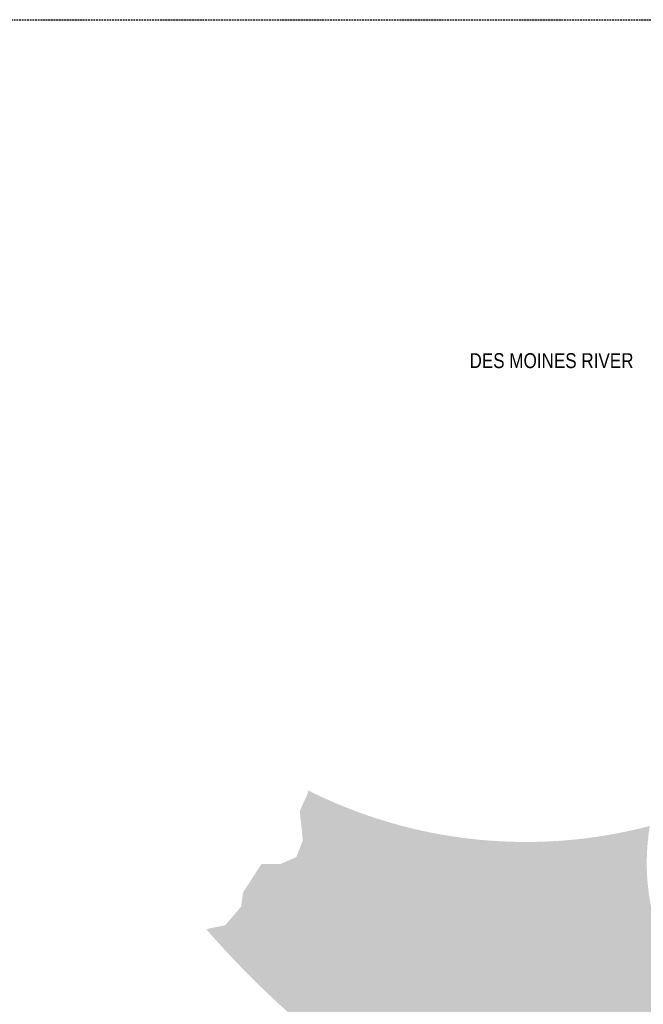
# Model space of a CAD drawing. Extents: x 1609557 to 1611883, y 574690 to 575242.
# Tile 4 of 43: x 1609836 to 1609924, y 575094 to 575233. Entities that reach past the tile are written whole.
import ezdxf

# ---------------------------------------------------------------- set-up
doc = ezdxf.new("R2010")
doc.units = 0
doc.header["$MEASUREMENT"] = 0
doc.linetypes.add('HIDDEN', pattern=[0.375, 0.25, -0.125])
for name, color, linetype in [('L-ANNO-MACH', 7, 'HIDDEN'), ('L-ANNO-MACH-OVERALL', 7, 'HIDDEN'), ('L-STON', 3, 'Continuous')]:
    doc.layers.add(name, color=color, linetype=linetype)
doc.layers.add('L-ANNO-NOTE', color=2, linetype='Continuous', lineweight=25)
doc.styles.add('RDG Standard', font='ARIALN.TTF')

# ---------------------------------------------------------------- blocks, each defined once
blk = doc.blocks.new('viewports_Rebid')
at = {"layer": 'L-ANNO-MACH-OVERALL'}
blk.add_lwpolyline([(50.22745839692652, 152.8701087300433), (50.22745839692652, 163.0883972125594), (370.2274583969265, 163.0883972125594), (370.2274583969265, -26.91160278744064), (136.7476553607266, -26.91160278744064)], dxfattribs=at)

msp = doc.modelspace()

# ---------------------------------------------------------------- hatches: boundary and pattern name
at = {"layer": 'L-STON'}
h = msp.add_hatch(dxfattribs=at)
h.set_pattern_fill('GRASS', color=256, scale=2)
h.set_pattern_definition([(90, (0, 0), (-1.414213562, 1.414213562), [0.375, -2.453427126]), (45, (0, 0), (-1.414213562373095, 1.414213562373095), [0.375, -1.625]), (135, (0, 0), (-1.414213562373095, -1.414213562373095), [0.375, -1.625])])
edge = h.paths.add_edge_path()
edge.add_line((1609862.714228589, 575104.3460039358), (1609865.395497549, 575104.8846282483))
edge.add_line((1609865.395497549, 575104.8846282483), (1609867.642064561, 575107.5269242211))
edge.add_line((1609867.642064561, 575107.5269242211), (1609867.919656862, 575109.5219423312))
edge.add_line((1609867.919656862, 575109.5219423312), (1609870.497038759, 575113.5200160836))
edge.add_line((1609870.497038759, 575113.5200160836), (1609873.166516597, 575113.5200160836))
edge.add_line((1609873.166516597, 575113.5200160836), (1609875.42665015, 575114.5108556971))
edge.add_line((1609875.42665015, 575114.5108556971), (1609876.338478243, 575116.8624324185))
edge.add_line((1609876.338478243, 575116.8624324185), (1609875.903566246, 575121.0190336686))
edge.add_line((1609875.903566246, 575121.0190336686), (1609877.000629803, 575123.3971171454))
edge.add_line((1609877.000629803, 575123.3971171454), (1609877.073289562, 575123.9201005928))
edge.add_arc((1609907.813563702, 575185.1568305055), 68.51935160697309, 243.3437706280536, 284.7621317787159)
edge.add_arc((1609956.74638323, 575113.6583205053), 31.90698665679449, 170.5461095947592, 365.9405861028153)
edge.add_arc((1610026.776919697, 575246.4152299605), 134.999999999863, 253.5208797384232, 274.310014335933)
edge.add_arc((1610038.468693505, 575086.3676616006), 25.47630552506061, -54.59372672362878, 93.47932790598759, ccw=False)
edge.add_line((1610053.228911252, 575065.6028327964), (1610002.059122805, 575079.4966053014))
edge.add_line((1610002.059122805, 575079.4966053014), (1610001.079909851, 575081.2404923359))
edge.add_arc((1609960.31775861, 575153.8340856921), 83.25492640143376, 230.295247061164, 299.31471975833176, ccw=False)
edge.add_line((1609907.131877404, 575089.7821941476), (1609905.854214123, 575088.2435010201))
edge.add_line((1609905.854214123, 575088.2435010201), (1609898.668434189, 575075.2961163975))
edge.add_arc((1609962.138933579, 575190.6264016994), 131.6418588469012, 220.9513259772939, 241.1743931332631, ccw=False)

# ---------------------------------------------------------------- texts
at = {"layer": 'L-ANNO-NOTE', "insert": (1609899.850287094, 575185.6002399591), "char_height": 2.1, "width": 23.24368718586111, "attachment_point": 1, "style": 'RDG Standard', "bg_fill": 3, "box_fill_scale": 1.5, "bg_fill_color": 256, "bg_fill_transparency": 0}
msp.add_mtext('\\A1;DES MOINES RIVER', dxfattribs=at)

# ---------------------------------------------------------------- next in the draw order: block references
at = {"layer": 'L-ANNO-MACH'}
msp.add_blockref('viewports_Rebid', (1609666.84857738, 575069.5637974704), dxfattribs=at)

doc.saveas('drawing.dxf')
